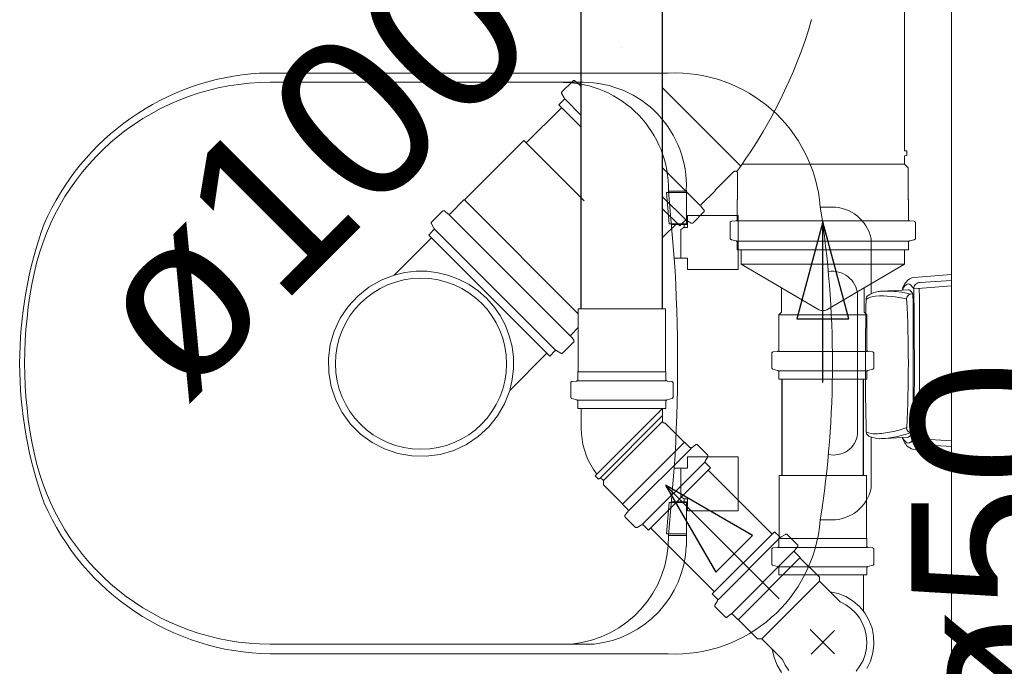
# Model space of a CAD drawing. Header units: millimetres. Extents: x 567 to 934, y -1 to 364.
# Tile 37 of 256: x 611.906 to 613.131, y 45.792 to 46.597. Entities that reach past the tile are written whole.
import ezdxf

# ---------------------------------------------------------------- set-up
doc = ezdxf.new("R2010")
doc.units = ezdxf.units.MM
doc.header["$MEASUREMENT"] = 0
doc.linetypes.add('NULL', pattern=[0])
doc.layers.add('ARQ FINA', color=8, linetype='Continuous')
for name, color, linetype, lineweight in [('CV-Condutos', 14, 'Continuous', 25), ('CV-Sentido conduto', 14, 'Continuous', 30), ('Simbolos', 14, 'Continuous', 20), ('Simbolos_int', 14, 'Continuous', 15), ('TQ-Condutos', 14, 'Continuous', 25), ('TQ-Sentido conduto', 14, 'Continuous', 30), ('TQ-Textos conduto', 7, 'Continuous', 9)]:
    doc.layers.add(name, color=color, linetype=linetype, lineweight=lineweight)
doc.styles.add('Arial', font='arial.ttf')

msp = doc.modelspace()

# ---------------------------------------------------------------- linework, layer by layer
at = {"layer": 'ARQ FINA', "lineweight": 5}
for p, q in [((613.0656, 47.149), (613.0656, 45.249)), ((612.7131, 46.5305), (612.2047, 46.5305)), ((612.2181, 46.519), (612.6074, 46.519)), ((612.711, 46.3818), (612.7358, 46.3818)), ((612.7144, 46.343), (612.711, 46.3818)), ((612.7136, 46.3837), (612.7207, 46.3001)), ((612.7136, 46.3837), (612.7358, 46.3837)), ((612.7358, 46.3848), (612.7358, 46.342)), ((612.9168, 46.3638), (612.9024, 46.3638)), ((612.7371, 46.3383), (612.7371, 46.3533)), ((612.7371, 46.3533), (612.8001, 46.3533)), ((612.8001, 46.3533), (612.8001, 46.2859)), ((612.7175, 46.343), (612.7144, 46.343)), ((612.7172, 46.342), (612.7332, 46.342)), ((612.7175, 46.343), (612.7358, 46.343)), ((612.7327, 46.3381), (612.7288, 46.3359)), ((612.7288, 46.3359), (612.7288, 46.3001)), ((612.7358, 46.342), (612.733, 46.342)), ((612.733, 46.342), (612.733, 46.3383)), ((612.733, 46.3383), (612.7371, 46.3383)), ((612.9656, 46.2558), (612.9656, 46.3244)), ((612.7371, 46.3001), (612.7207, 46.3001)), ((612.7371, 46.2859), (612.7371, 46.3001)), ((612.8001, 46.2859), (612.7371, 46.2859)), ((613.019, 46.276), (613.0656, 46.28)), ((613.0656, 46.2724), (613.0269, 46.2699)), ((612.9774, 46.2589), (613.0047, 46.2604)), ((613.0045, 46.2604), (613.0116, 46.2607)), ((613.0656, 46.2655), (613.0187, 46.2619)), ((612.9489, 46.2549), (612.9489, 46.0814)), ((613.0148, 46.2554), (613.0177, 46.2556)), ((612.9656, 46.0136), (612.9656, 46.0777)), ((613.0048, 46.077), (612.9764, 46.0754)), ((613.0045, 46.0769), (613.0122, 46.0773)), ((613.0177, 46.0832), (613.0154, 46.083)), ((613.0256, 46.0752), (613.0656, 46.0726)), ((613.0656, 46.0657), (613.026, 46.0682)), ((612.7371, 46.0387), (612.7371, 46.0529)), ((612.7371, 46.0529), (612.8001, 46.0529)), ((612.8001, 46.0529), (612.8001, 45.9855)), ((613.0656, 46.0581), (613.0184, 46.0621)), ((612.7136, 45.955), (612.7207, 46.0388)), ((612.7207, 46.0387), (612.7371, 46.0387)), ((612.7288, 46.0029), (612.7288, 46.0388)), ((612.7329, 46.0006), (612.7288, 46.0029)), ((612.7144, 45.9958), (612.711, 45.957)), ((612.7175, 45.9958), (612.7144, 45.9958)), ((612.7172, 45.9968), (612.7344, 45.9968)), ((612.7175, 45.9958), (612.7358, 45.9958)), ((612.7371, 46.0005), (612.733, 46.0005)), ((612.733, 46.0005), (612.733, 45.9968)), ((612.733, 45.9968), (612.7358, 45.9968)), ((612.7358, 45.9968), (612.7358, 45.9417)), ((612.7371, 45.9855), (612.7371, 46.0005)), ((612.8001, 45.9855), (612.7371, 45.9855)), ((612.9024, 45.9743), (612.9168, 45.9743)), ((612.711, 45.957), (612.7358, 45.957)), ((612.7136, 45.955), (612.7358, 45.955)), ((612.6211, 45.8198), (612.2181, 45.8198)), ((612.2179, 45.8076), (612.7131, 45.8076))]:
    msp.add_line(p, q, dxfattribs=at)
for centre, radius, start, end in [((612.2246, 46.2171), 0.314, 93.6172, 156.3827), ((612.7216, 46.3493), 0.1814, 4.5869, 92.6711), ((612.2181, 46.2186), 0.3004, 90, 168), ((612.5805, 46.3859), 0.1331, 359.0349, 89.0913), ((612.6074, 46.3906), 0.1284, 357.4413, 90), ((611.6544, 46.169), 1.2632, 351.1306, 8.8694), ((612.9168, 46.3138), 0.05, 12.2947, 90), ((612.4165, 46.1691), 0.5102, 160.0784, 199.9216), ((610.6843, 46.1695), 2.0406, 356.3241, 3.6703), ((612.9173, 46.2522), 0.0317, 4.9444, 99.0556), ((612.4496, 46.1694), 0.5371, 168, 192), ((613.034, 46.251), 0.0314, 139.7409, 156.2591), ((613.0201, 46.2629), 0.0131, 94.9119, 140.0973), ((612.9793, 46.225), 0.0339, 93.0989, 103.3835), ((612.984, 46.1205), 0.1386, 83.2723, 92.7277), ((613.0207, 46.2539), 0.0174, 130.9886, 158.2947), ((613.0111, 46.2611), 0.00641, 156.2591, 186.3027), ((613.012, 46.264), 0.00408, 49.0114, 130.9886), ((613.0114, 46.2557), 0.00506, 39.6215, 86.9463), ((613.0027, 46.2533), 0.0182, 28.1844, 49.0114), ((612.9896, 46.2377), 0.0333, 32.4839, 39.6215), ((613.0266, 46.2621), 0.00782, 87.7493, 180.9362), ((607.2854, 46.1682), 5.7341, 359.07935, 0.93623), ((602.8414, 46.1693), 10.1846, 359.47044, 0.52389), ((616.5259, 46.1694), 3.5673, 178.7212, 181.3732), ((612.9651, 46.2491), 0.00564, 125.4412, 180.4655), ((612.9725, 46.2299), 0.023, 93.4937, 124.5063), ((612.9778, 46.2313), 0.0274, 103.3835, 125.4412), ((612.979, 46.1237), 0.1294, 76.1701, 93.4937), ((612.987, 46.1456), 0.1133, 75.8134, 83.2723), ((613.016, 46.2493), 0.00624, 101.0044, 178.9956), ((611.4658, 46.169), 1.5462, 357.0381, 2.9778), ((604.6812, 46.1693), 8.337, 359.40781, 0.59251), ((612.9645, 46.2169), 0.1356, 281.2253, 289.611), ((613.0158, 46.0891), 0.00608, 180.4328, 266.2904), ((612.9192, 46.085), 0.0299, 256.8896, 353.1104), ((612.9656, 46.0841), 0.00601, 181.3732, 243.157), ((612.97, 46.104), 0.0226, 242.6002, 272.7747), ((612.9768, 46.1062), 0.0308, 243.157, 269.1856), ((612.9646, 46.2162), 0.1349, 272.7747, 281.2253), ((612.972, 46.1966), 0.1213, 271.8808, 281.6558), ((612.9647, 46.2317), 0.1571, 281.6558, 288.8284), ((613.0144, 46.0775), 0.00966, 183.0829, 206.9248), ((613.0207, 46.0841), 0.0174, 204.1043, 229.0114), ((613.0065, 46.0882), 0.0123, 297.7565, 335.8472), ((613.0027, 46.0846), 0.0182, 310.9886, 331.9845), ((613.0269, 46.0764), 0.00818, 181.8602, 263.7517), ((613.0253, 46.0992), 0.024, 254.1834, 270.6728), ((613.032, 46.0864), 0.0293, 206.9248, 221.0752), ((613.012, 46.074), 0.00408, 229.0114, 310.9886), ((613.0214, 46.0772), 0.0154, 221.0752, 258.7855), ((612.2181, 46.1202), 0.3004, 192, 270), ((612.9168, 46.0243), 0.05, 270, 347.7053), ((612.2233, 46.1199), 0.3124, 203.5162, 268.9974), ((612.7216, 45.9888), 0.1814, 267.3289, 355.4131), ((612.5805, 45.9523), 0.1331, 275.2693, 1.1664), ((612.6074, 45.9475), 0.1284, 276.0994, 357.4413)]:
    msp.add_arc(centre, radius, start, end, dxfattribs=at)
at = {"layer": 'CV-Condutos'}
for p, q in [((612.6049, 46.2371), (612.6049, 47.3737)), ((612.7063, 46.2371), (612.7063, 47.3737)), ((612.8425, 45.9567), (612.763, 46.0362)), ((612.7708, 45.885), (612.6913, 45.9645))]:
    msp.add_line(p, q, dxfattribs=at)
at = {"layer": 'CV-Sentido conduto'}
for p, q in [((612.7099, 46.0176), (612.7724, 45.9093)), ((612.8182, 45.9551), (612.7099, 46.0176)), ((612.7724, 45.9093), (612.8182, 45.9551))]:
    msp.add_line(p, q, dxfattribs=at)
msp.add_lwpolyline([(612.8513, 45.8762), (612.7099, 46.0176)], dxfattribs=at)
at = {"layer": 'Simbolos'}
for p, q in [((613.0072, 46.4339), (613.0072, 46.7287)), ((612.6557, 46.5625), (612.6557, 46.5625)), ((612.581, 46.5072), (612.5944, 46.5206)), ((612.5971, 46.5207), (612.6011, 46.5174)), ((612.6038, 46.5175), (612.6049, 46.5187)), ((612.5807, 46.5048), (612.5838, 46.4996)), ((612.5771, 46.4909), (612.5834, 46.4972)), ((612.6049, 46.4631), (612.5771, 46.4909)), ((612.4596, 46.3726), (612.5336, 46.4466)), ((613.0072, 46.4339), (613.0102, 46.4337)), ((613.0102, 46.4278), (613.0102, 46.4337)), ((613.0072, 46.4275), (613.0102, 46.4278)), ((613.0072, 46.417), (613.0072, 46.4275)), ((612.7715, 46.3847), (612.7945, 46.4077)), ((612.7996, 46.3731), (612.7996, 46.4056)), ((613.0116, 46.4126), (613.0072, 46.417)), ((613.0116, 46.3731), (613.0116, 46.4126)), ((612.7544, 46.3669), (612.7715, 46.384)), ((612.7715, 46.384), (612.7715, 46.3847)), ((612.4418, 46.3555), (612.4589, 46.3726)), ((612.4589, 46.3726), (612.4596, 46.3726)), ((612.7991, 46.3726), (612.7996, 46.3731)), ((612.7991, 46.3484), (612.7991, 46.3726)), ((613.0121, 46.3726), (613.0116, 46.3731)), ((613.0121, 46.3484), (613.0121, 46.3726)), ((612.4191, 46.3452), (612.4324, 46.3586)), ((612.4351, 46.3587), (612.4391, 46.3554)), ((612.7278, 46.3403), (612.7063, 46.3617)), ((612.7441, 46.3442), (612.7575, 46.3576)), ((612.7576, 46.3603), (612.7543, 46.3642)), ((612.7278, 46.3403), (612.734, 46.3466)), ((612.7417, 46.3439), (612.7365, 46.3469)), ((612.7921, 46.346), (612.7973, 46.3464)), ((613.0191, 46.346), (613.0139, 46.3464)), ((612.4152, 46.3289), (612.4214, 46.3352)), ((612.4187, 46.3428), (612.4218, 46.3376)), ((612.7903, 46.3251), (612.7903, 46.344)), ((613.0209, 46.3251), (613.0209, 46.344)), ((612.3723, 46.2791), (612.4186, 46.3254)), ((612.5658, 46.1783), (612.4152, 46.3289)), ((612.7918, 46.3231), (612.7976, 46.3216)), ((612.7991, 46.3107), (612.7991, 46.3196)), ((613.0121, 46.3107), (613.0121, 46.3196)), ((613.0194, 46.3231), (613.0136, 46.3216)), ((613.0121, 46.3107), (612.7991, 46.3107)), ((612.804, 46.2927), (612.804, 46.3107)), ((613.0072, 46.2927), (613.0072, 46.3107)), ((612.804, 46.2927), (612.8993, 46.2365)), ((612.9119, 46.2365), (613.0072, 46.2927)), ((612.8541, 46.2328), (612.8541, 46.2632)), ((612.9571, 46.2328), (612.9571, 46.2632)), ((612.6013, 46.159), (612.6013, 46.2371)), ((612.7099, 46.159), (612.7099, 46.2371)), ((612.8509, 46.2296), (612.8541, 46.2328)), ((612.8509, 46.1859), (612.8509, 46.2296)), ((612.9603, 46.2296), (612.9571, 46.2328)), ((612.9603, 46.1859), (612.9603, 46.2296)), ((612.5924, 46.2049), (612.6013, 46.2138)), ((612.5956, 46.1983), (612.5923, 46.2022)), ((612.5797, 46.1819), (612.5745, 46.1849)), ((612.5821, 46.1822), (612.5955, 46.1955)), ((612.516, 46.1354), (612.5623, 46.1817)), ((612.5658, 46.1783), (612.572, 46.1846)), ((612.842, 46.1639), (612.842, 46.1814)), ((612.8438, 46.1834), (612.8491, 46.1839)), ((612.9674, 46.1834), (612.9621, 46.1839)), ((612.9692, 46.1639), (612.9692, 46.1814)), ((612.8435, 46.162), (612.8494, 46.1604)), ((612.9677, 46.162), (612.9618, 46.1604)), ((612.6009, 46.1586), (612.6013, 46.159)), ((612.6009, 46.1492), (612.6009, 46.1586)), ((612.7103, 46.1586), (612.7099, 46.159)), ((612.7103, 46.1492), (612.7103, 46.1586)), ((612.8509, 46.1497), (612.8509, 46.1584)), ((612.9603, 46.1497), (612.8509, 46.1497)), ((612.9603, 46.1497), (612.9603, 46.1584)), ((612.592, 46.1272), (612.592, 46.1448)), ((612.5938, 46.1468), (612.5991, 46.1472)), ((612.7174, 46.1468), (612.7121, 46.1472)), ((612.7192, 46.1272), (612.7192, 46.1448)), ((612.5935, 46.1253), (612.5994, 46.1237)), ((612.7177, 46.1253), (612.7118, 46.1237)), ((612.6009, 46.1131), (612.6009, 46.1218)), ((612.7103, 46.1131), (612.6009, 46.1131)), ((612.6049, 46.0882), (612.6049, 46.1131)), ((612.7063, 46.0969), (612.7063, 46.1131)), ((612.7103, 46.1131), (612.7103, 46.1218)), ((612.7093, 46.0949), (612.7083, 46.0949)), ((612.7331, 46.0712), (612.7093, 46.0949)), ((612.7337, 46.0712), (612.7331, 46.0712)), ((612.7403, 46.0646), (612.7337, 46.0712)), ((612.747, 46.0678), (612.743, 46.0644)), ((612.7621, 46.0553), (612.7497, 46.0677)), ((612.7625, 46.0529), (612.7594, 46.0476)), ((612.6885, 45.9617), (612.7658, 46.039)), ((612.7658, 46.039), (612.7597, 46.0452)), ((612.6244, 46.0314), (612.6224, 46.0291)), ((612.6266, 46.025), (612.6224, 46.0291)), ((612.6289, 46.0269), (612.6266, 46.025)), ((612.6326, 46.0232), (612.6289, 46.0269)), ((612.8513, 45.9517), (612.8513, 46.0298)), ((612.9599, 45.9517), (612.9599, 46.0298)), ((612.6326, 46.0182), (612.6326, 46.0232)), ((612.6563, 45.9944), (612.6326, 46.0182)), ((612.6563, 45.9938), (612.6563, 45.9944)), ((612.6629, 45.9872), (612.6563, 45.9938)), ((612.6597, 45.9805), (612.6631, 45.9845)), ((612.6722, 45.9654), (612.6598, 45.9778)), ((612.6746, 45.965), (612.6799, 45.9681)), ((612.6885, 45.9617), (612.6823, 45.9678)), ((612.768, 45.8823), (612.8454, 45.9596)), ((612.8454, 45.9596), (612.8515, 45.9535)), ((612.8592, 45.9563), (612.8539, 45.9532)), ((612.8617, 45.9559), (612.874, 45.9435)), ((612.8438, 45.9395), (612.8491, 45.9399)), ((612.8509, 45.9513), (612.8513, 45.9517)), ((612.8509, 45.9419), (612.8509, 45.9513)), ((612.8742, 45.9408), (612.8708, 45.9368)), ((612.9603, 45.9513), (612.9599, 45.9517)), ((612.9603, 45.9419), (612.9603, 45.9513)), ((612.9674, 45.9395), (612.9621, 45.9399)), ((612.842, 45.9199), (612.842, 45.9375)), ((612.8709, 45.9341), (612.8775, 45.9275)), ((612.9692, 45.9199), (612.9692, 45.9375)), ((612.8435, 45.918), (612.8494, 45.9164)), ((612.8775, 45.9275), (612.8775, 45.9269)), ((612.8775, 45.9269), (612.9013, 45.9031)), ((612.9677, 45.918), (612.9618, 45.9164)), ((612.8509, 45.9058), (612.8509, 45.9145)), ((612.9603, 45.9058), (612.8509, 45.9058)), ((612.9013, 45.9031), (612.9013, 45.8981)), ((612.9564, 45.8604), (612.9564, 45.9058)), ((612.9603, 45.9058), (612.9603, 45.9145)), ((612.9013, 45.8981), (612.927, 45.8723)), ((612.768, 45.8823), (612.7741, 45.8761)), ((612.7714, 45.8684), (612.7745, 45.8737)), ((612.7717, 45.866), (612.7841, 45.8536)), ((612.7868, 45.8535), (612.7909, 45.8569)), ((612.7936, 45.8567), (612.8002, 45.8501)), ((612.8002, 45.8501), (612.8007, 45.8501)), ((612.8007, 45.8501), (612.8245, 45.8264)), ((612.8245, 45.8264), (612.8296, 45.8264)), ((612.8296, 45.8264), (612.8553, 45.8006))]:
    msp.add_line(p, q, dxfattribs=at)
for points in [[(612.8459, 46.484), (612.8521, 46.4961), (612.858, 46.5083), (612.8637, 46.5207), (612.869, 46.5331), (612.8741, 46.5457), (612.879, 46.5584), (612.8835, 46.5711), (612.8878, 46.584), (612.8917, 46.597)], [(612.5971, 46.5207), (612.5969, 46.5209), (612.5966, 46.5211), (612.5963, 46.5212), (612.5959, 46.5212), (612.5956, 46.5212), (612.5953, 46.5211), (612.595, 46.521), (612.5947, 46.5208), (612.5944, 46.5206)], [(612.6011, 46.5174), (612.6014, 46.5172), (612.6016, 46.5171), (612.602, 46.517), (612.6023, 46.5169), (612.6026, 46.517), (612.6029, 46.517), (612.6032, 46.5171), (612.6035, 46.5173), (612.6038, 46.5175)], [(612.5811, 46.5072), (612.5809, 46.507), (612.5807, 46.5068), (612.5806, 46.5065), (612.5805, 46.5062), (612.5805, 46.506), (612.5805, 46.5057), (612.5805, 46.5054), (612.5806, 46.5051), (612.5807, 46.5048)], [(612.5834, 46.4972), (612.5836, 46.4974), (612.5838, 46.4976), (612.5839, 46.4979), (612.584, 46.4982), (612.584, 46.4985), (612.584, 46.4988), (612.584, 46.4991), (612.5839, 46.4993), (612.5838, 46.4996)], [(612.7985, 46.4079), (612.8043, 46.416), (612.81, 46.4242), (612.8155, 46.4325), (612.821, 46.4409), (612.8262, 46.4494), (612.8314, 46.4579), (612.8364, 46.4665), (612.8412, 46.4753), (612.8459, 46.484)], [(612.7996, 46.4056), (612.7996, 46.406), (612.7995, 46.4064), (612.7994, 46.4067), (612.7992, 46.4071), (612.799, 46.4074), (612.7987, 46.4077), (612.7984, 46.408), (612.7981, 46.4082), (612.7978, 46.4084), (612.7974, 46.4085), (612.797, 46.4086), (612.7966, 46.4086), (612.7962, 46.4086), (612.7958, 46.4085), (612.7955, 46.4084), (612.7951, 46.4082), (612.7948, 46.408), (612.7945, 46.4077)], [(612.4351, 46.3587), (612.4349, 46.3589), (612.4346, 46.3591), (612.4342, 46.3592), (612.4339, 46.3592), (612.4336, 46.3592), (612.4333, 46.3591), (612.433, 46.359), (612.4327, 46.3588), (612.4324, 46.3586)], [(612.7544, 46.3669), (612.7542, 46.3667), (612.754, 46.3664), (612.7539, 46.3661), (612.7538, 46.3657), (612.7538, 46.3654), (612.7539, 46.3651), (612.7539, 46.3648), (612.7541, 46.3645), (612.7543, 46.3642)], [(612.7575, 46.3576), (612.7577, 46.3578), (612.7579, 46.3581), (612.758, 46.3584), (612.7581, 46.3587), (612.7581, 46.3591), (612.758, 46.3594), (612.7579, 46.3597), (612.7578, 46.36), (612.7576, 46.3603)], [(612.4191, 46.3452), (612.4189, 46.345), (612.4187, 46.3448), (612.4186, 46.3445), (612.4185, 46.3442), (612.4185, 46.3439), (612.4185, 46.3437), (612.4185, 46.3434), (612.4186, 46.3431), (612.4187, 46.3428)], [(612.4391, 46.3554), (612.4394, 46.3552), (612.4397, 46.3551), (612.44, 46.355), (612.4403, 46.3549), (612.4406, 46.355), (612.4409, 46.355), (612.4413, 46.3551), (612.4415, 46.3553), (612.4418, 46.3555)], [(612.7365, 46.3469), (612.7362, 46.347), (612.7359, 46.3471), (612.7356, 46.3471), (612.7354, 46.3472), (612.7351, 46.3471), (612.7348, 46.347), (612.7345, 46.3469), (612.7343, 46.3468), (612.7341, 46.3466)], [(612.7417, 46.3439), (612.742, 46.3437), (612.7422, 46.3436), (612.7425, 46.3436), (612.7428, 46.3436), (612.7431, 46.3436), (612.7434, 46.3437), (612.7437, 46.3438), (612.7439, 46.344), (612.7441, 46.3442)], [(612.7921, 46.3459), (612.7918, 46.3459), (612.7915, 46.3458), (612.7912, 46.3456), (612.791, 46.3454), (612.7907, 46.3452), (612.7905, 46.3449), (612.7904, 46.3446), (612.7903, 46.3443), (612.7903, 46.344)], [(612.7973, 46.3464), (612.7976, 46.3465), (612.7979, 46.3466), (612.7982, 46.3467), (612.7985, 46.3469), (612.7987, 46.3472), (612.7989, 46.3474), (612.799, 46.3477), (612.7991, 46.3481), (612.7991, 46.3484)], [(613.0121, 46.3484), (613.0121, 46.3481), (613.0122, 46.3477), (613.0123, 46.3474), (613.0125, 46.3472), (613.0127, 46.3469), (613.013, 46.3467), (613.0133, 46.3466), (613.0136, 46.3465), (613.0139, 46.3464)], [(613.0209, 46.344), (613.0209, 46.3443), (613.0208, 46.3446), (613.0206, 46.3449), (613.0205, 46.3452), (613.0202, 46.3454), (613.02, 46.3456), (613.0197, 46.3458), (613.0194, 46.3459), (613.0191, 46.3459)], [(612.4214, 46.3352), (612.4216, 46.3354), (612.4218, 46.3356), (612.4219, 46.3359), (612.422, 46.3362), (612.422, 46.3365), (612.422, 46.3368), (612.422, 46.337), (612.4219, 46.3373), (612.4218, 46.3376)], [(612.7903, 46.3251), (612.7903, 46.3248), (612.7904, 46.3245), (612.7905, 46.3242), (612.7906, 46.324), (612.7908, 46.3237), (612.791, 46.3235), (612.7913, 46.3234), (612.7915, 46.3232), (612.7918, 46.3231)], [(612.7991, 46.3196), (612.7991, 46.3199), (612.799, 46.3202), (612.7989, 46.3205), (612.7988, 46.3207), (612.7986, 46.3209), (612.7984, 46.3211), (612.7982, 46.3213), (612.7979, 46.3215), (612.7976, 46.3215)], [(613.0136, 46.3215), (613.0133, 46.3215), (613.013, 46.3213), (613.0128, 46.3211), (613.0126, 46.3209), (613.0124, 46.3207), (613.0123, 46.3205), (613.0122, 46.3202), (613.0121, 46.3199), (613.0121, 46.3196)], [(613.0194, 46.3231), (613.0197, 46.3232), (613.0199, 46.3234), (613.0202, 46.3235), (613.0204, 46.3237), (613.0206, 46.324), (613.0207, 46.3242), (613.0208, 46.3245), (613.0209, 46.3248), (613.0209, 46.3251)], [(612.516, 46.1354), (612.5192, 46.1489), (612.5207, 46.1626), (612.5207, 46.1764), (612.5189, 46.1901), (612.5155, 46.2035), (612.5106, 46.2164), (612.5042, 46.2286), (612.4963, 46.2399), (612.4871, 46.2503), (612.4768, 46.2594), (612.4655, 46.2673), (612.4532, 46.2737), (612.4404, 46.2787), (612.427, 46.282), (612.4133, 46.2838), (612.3995, 46.2839), (612.3857, 46.2823), (612.3723, 46.2791)], [(612.3723, 46.2791), (612.3559, 46.2728), (612.3406, 46.264), (612.3269, 46.253), (612.315, 46.24), (612.3052, 46.2254), (612.2977, 46.2094), (612.2928, 46.1925), (612.2905, 46.1751), (612.2909, 46.1575), (612.2939, 46.1402), (612.2996, 46.1235), (612.3077, 46.1079), (612.3181, 46.0937), (612.3305, 46.0812), (612.3447, 46.0708), (612.3604, 46.0627), (612.377, 46.057), (612.3944, 46.054), (612.412, 46.0536), (612.4294, 46.0559), (612.4463, 46.0609), (612.4623, 46.0683), (612.4769, 46.0781), (612.4899, 46.09), (612.5009, 46.1038), (612.5096, 46.119), (612.516, 46.1354)], [(612.8993, 46.2365), (612.9006, 46.2358), (612.902, 46.2353), (612.9034, 46.2349), (612.9049, 46.2348), (612.9063, 46.2348), (612.9078, 46.2349), (612.9092, 46.2353), (612.9106, 46.2358), (612.9119, 46.2365)], [(612.5924, 46.2049), (612.5922, 46.2047), (612.592, 46.2044), (612.5919, 46.2041), (612.5918, 46.2037), (612.5918, 46.2034), (612.5919, 46.2031), (612.5919, 46.2028), (612.5921, 46.2025), (612.5923, 46.2022)], [(612.5955, 46.1955), (612.5957, 46.1958), (612.5959, 46.1961), (612.596, 46.1964), (612.5961, 46.1967), (612.5961, 46.197), (612.596, 46.1974), (612.5959, 46.1977), (612.5958, 46.198), (612.5956, 46.1982)], [(612.5745, 46.1849), (612.5742, 46.185), (612.5739, 46.1851), (612.5736, 46.1851), (612.5733, 46.1851), (612.5731, 46.1851), (612.5728, 46.185), (612.5725, 46.1849), (612.5723, 46.1848), (612.572, 46.1846)], [(612.8491, 46.1839), (612.8494, 46.1839), (612.8497, 46.184), (612.85, 46.1842), (612.8503, 46.1844), (612.8505, 46.1847), (612.8507, 46.1849), (612.8508, 46.1852), (612.8509, 46.1855), (612.8509, 46.1859)], [(612.9603, 46.1859), (612.9603, 46.1855), (612.9604, 46.1852), (612.9605, 46.1849), (612.9607, 46.1847), (612.961, 46.1844), (612.9612, 46.1842), (612.9615, 46.184), (612.9618, 46.1839), (612.9621, 46.1839)], [(612.5797, 46.1819), (612.58, 46.1817), (612.5802, 46.1817), (612.5805, 46.1816), (612.5808, 46.1816), (612.5811, 46.1816), (612.5814, 46.1817), (612.5817, 46.1818), (612.5819, 46.182), (612.5821, 46.1822)], [(612.8438, 46.1834), (612.8435, 46.1834), (612.8432, 46.1832), (612.8429, 46.1831), (612.8427, 46.1829), (612.8424, 46.1826), (612.8422, 46.1824), (612.8421, 46.1821), (612.842, 46.1817), (612.842, 46.1814)], [(612.9692, 46.1814), (612.9692, 46.1817), (612.9691, 46.1821), (612.969, 46.1824), (612.9688, 46.1826), (612.9686, 46.1829), (612.9683, 46.1831), (612.968, 46.1832), (612.9677, 46.1834), (612.9674, 46.1834)], [(612.842, 46.1639), (612.842, 46.1636), (612.8421, 46.1633), (612.8422, 46.1631), (612.8423, 46.1628), (612.8425, 46.1626), (612.8427, 46.1624), (612.843, 46.1622), (612.8432, 46.1621), (612.8435, 46.162)], [(612.8509, 46.1584), (612.8509, 46.1587), (612.8508, 46.159), (612.8507, 46.1593), (612.8506, 46.1595), (612.8504, 46.1598), (612.8502, 46.16), (612.85, 46.1601), (612.8497, 46.1603), (612.8494, 46.1604)], [(612.9618, 46.1604), (612.9615, 46.1603), (612.9613, 46.1601), (612.961, 46.16), (612.9608, 46.1598), (612.9606, 46.1595), (612.9605, 46.1593), (612.9604, 46.159), (612.9603, 46.1587), (612.9603, 46.1584)], [(612.9677, 46.162), (612.968, 46.1621), (612.9683, 46.1622), (612.9685, 46.1624), (612.9687, 46.1626), (612.9689, 46.1628), (612.969, 46.1631), (612.9691, 46.1633), (612.9692, 46.1636), (612.9692, 46.1639)], [(612.5991, 46.1472), (612.5994, 46.1473), (612.5997, 46.1474), (612.6, 46.1476), (612.6003, 46.1478), (612.6005, 46.148), (612.6007, 46.1483), (612.6008, 46.1486), (612.6009, 46.1489), (612.6009, 46.1492)], [(612.7103, 46.1492), (612.7103, 46.1489), (612.7104, 46.1486), (612.7105, 46.1483), (612.7107, 46.148), (612.711, 46.1478), (612.7112, 46.1476), (612.7115, 46.1474), (612.7118, 46.1473), (612.7121, 46.1472)], [(612.5938, 46.1468), (612.5935, 46.1467), (612.5932, 46.1466), (612.5929, 46.1464), (612.5927, 46.1462), (612.5924, 46.146), (612.5922, 46.1457), (612.5921, 46.1454), (612.592, 46.1451), (612.592, 46.1448)], [(612.7192, 46.1448), (612.7192, 46.1451), (612.7191, 46.1454), (612.719, 46.1457), (612.7188, 46.146), (612.7186, 46.1462), (612.7183, 46.1464), (612.718, 46.1466), (612.7177, 46.1467), (612.7174, 46.1468)], [(612.592, 46.1272), (612.592, 46.127), (612.5921, 46.1267), (612.5922, 46.1264), (612.5923, 46.1261), (612.5925, 46.1259), (612.5927, 46.1257), (612.593, 46.1255), (612.5932, 46.1254), (612.5935, 46.1253)], [(612.6009, 46.1218), (612.6009, 46.1221), (612.6008, 46.1224), (612.6007, 46.1226), (612.6006, 46.1229), (612.6004, 46.1231), (612.6002, 46.1233), (612.6, 46.1235), (612.5997, 46.1236), (612.5994, 46.1237)], [(612.7118, 46.1237), (612.7115, 46.1236), (612.7113, 46.1235), (612.711, 46.1233), (612.7108, 46.1231), (612.7106, 46.1229), (612.7105, 46.1226), (612.7104, 46.1224), (612.7103, 46.1221), (612.7103, 46.1218)], [(612.7177, 46.1253), (612.718, 46.1254), (612.7183, 46.1255), (612.7185, 46.1257), (612.7187, 46.1259), (612.7189, 46.1261), (612.719, 46.1264), (612.7191, 46.1267), (612.7192, 46.127), (612.7192, 46.1272)], [(612.6049, 46.0882), (612.6052, 46.0814), (612.606, 46.0747), (612.6072, 46.068), (612.609, 46.0615), (612.6112, 46.055), (612.6138, 46.0488), (612.6169, 46.0428), (612.6204, 46.037), (612.6244, 46.0314)], [(612.7063, 46.0969), (612.7063, 46.0966), (612.7064, 46.0963), (612.7066, 46.0959), (612.7068, 46.0957), (612.707, 46.0954), (612.7073, 46.0952), (612.7076, 46.0951), (612.708, 46.095), (612.7083, 46.0949)], [(612.7403, 46.0646), (612.7405, 46.0644), (612.7408, 46.0642), (612.7411, 46.0641), (612.7415, 46.064), (612.7418, 46.064), (612.7421, 46.064), (612.7424, 46.0641), (612.7427, 46.0643), (612.743, 46.0644)], [(612.7497, 46.0677), (612.7495, 46.0679), (612.7492, 46.0681), (612.7489, 46.0682), (612.7486, 46.0683), (612.7482, 46.0683), (612.7479, 46.0682), (612.7476, 46.0682), (612.7473, 46.068), (612.747, 46.0678)], [(612.7624, 46.0529), (612.7626, 46.0532), (612.7627, 46.0534), (612.7627, 46.0537), (612.7627, 46.054), (612.7627, 46.0543), (612.7626, 46.0546), (612.7625, 46.0549), (612.7623, 46.0551), (612.7621, 46.0553)], [(612.7594, 46.0476), (612.7593, 46.0473), (612.7592, 46.047), (612.7591, 46.0468), (612.7591, 46.0465), (612.7592, 46.0462), (612.7592, 46.0459), (612.7593, 46.0456), (612.7595, 46.0454), (612.7597, 46.0452)], [(612.6597, 45.9805), (612.6595, 45.9802), (612.6593, 45.9799), (612.6593, 45.9796), (612.6592, 45.9793), (612.6592, 45.9789), (612.6593, 45.9786), (612.6594, 45.9783), (612.6596, 45.978), (612.6598, 45.9778)], [(612.6631, 45.9845), (612.6632, 45.9848), (612.6634, 45.9851), (612.6635, 45.9854), (612.6635, 45.9857), (612.6635, 45.986), (612.6634, 45.9864), (612.6633, 45.9867), (612.6631, 45.987), (612.6629, 45.9872)], [(612.6722, 45.9654), (612.6724, 45.9652), (612.6726, 45.965), (612.6729, 45.9649), (612.6732, 45.9648), (612.6735, 45.9648), (612.6738, 45.9648), (612.6741, 45.9648), (612.6743, 45.9649), (612.6746, 45.9651)], [(612.6823, 45.9678), (612.6821, 45.968), (612.6819, 45.9682), (612.6816, 45.9683), (612.6813, 45.9683), (612.681, 45.9684), (612.6807, 45.9684), (612.6805, 45.9683), (612.6802, 45.9682), (612.6799, 45.9681)], [(612.8515, 45.9535), (612.8517, 45.9533), (612.852, 45.9531), (612.8522, 45.953), (612.8525, 45.9529), (612.8528, 45.9529), (612.8531, 45.9529), (612.8534, 45.9529), (612.8537, 45.953), (612.8539, 45.9532)], [(612.8617, 45.9559), (612.8614, 45.9561), (612.8612, 45.9563), (612.8609, 45.9564), (612.8607, 45.9565), (612.8604, 45.9565), (612.8601, 45.9565), (612.8598, 45.9565), (612.8595, 45.9564), (612.8592, 45.9562)], [(612.8491, 45.9399), (612.8494, 45.94), (612.8497, 45.9401), (612.85, 45.9402), (612.8503, 45.9404), (612.8505, 45.9407), (612.8507, 45.941), (612.8508, 45.9413), (612.8509, 45.9416), (612.8509, 45.9419)], [(612.8742, 45.9408), (612.8744, 45.9411), (612.8745, 45.9414), (612.8746, 45.9417), (612.8746, 45.942), (612.8746, 45.9424), (612.8746, 45.9427), (612.8744, 45.943), (612.8743, 45.9433), (612.8741, 45.9435)], [(612.9603, 45.9419), (612.9603, 45.9416), (612.9604, 45.9413), (612.9605, 45.941), (612.9607, 45.9407), (612.961, 45.9404), (612.9612, 45.9402), (612.9615, 45.9401), (612.9618, 45.94), (612.9621, 45.9399)], [(612.8438, 45.9394), (612.8435, 45.9394), (612.8432, 45.9393), (612.8429, 45.9391), (612.8427, 45.9389), (612.8424, 45.9387), (612.8422, 45.9384), (612.8421, 45.9381), (612.842, 45.9378), (612.842, 45.9375)], [(612.8708, 45.9368), (612.8706, 45.9365), (612.8705, 45.9362), (612.8704, 45.9359), (612.8703, 45.9356), (612.8703, 45.9352), (612.8704, 45.9349), (612.8705, 45.9346), (612.8707, 45.9343), (612.8709, 45.9341)], [(612.9692, 45.9375), (612.9692, 45.9378), (612.9691, 45.9381), (612.969, 45.9384), (612.9688, 45.9387), (612.9686, 45.9389), (612.9683, 45.9391), (612.968, 45.9393), (612.9677, 45.9394), (612.9674, 45.9394)], [(612.842, 45.9199), (612.842, 45.9196), (612.8421, 45.9194), (612.8422, 45.9191), (612.8423, 45.9188), (612.8425, 45.9186), (612.8427, 45.9184), (612.843, 45.9182), (612.8432, 45.9181), (612.8435, 45.918)], [(612.8509, 45.9145), (612.8509, 45.9148), (612.8508, 45.915), (612.8507, 45.9153), (612.8506, 45.9156), (612.8504, 45.9158), (612.8502, 45.916), (612.85, 45.9162), (612.8497, 45.9163), (612.8494, 45.9164)], [(612.9618, 45.9164), (612.9615, 45.9163), (612.9613, 45.9162), (612.961, 45.916), (612.9608, 45.9158), (612.9606, 45.9156), (612.9605, 45.9153), (612.9604, 45.915), (612.9603, 45.9148), (612.9603, 45.9145)], [(612.9677, 45.918), (612.968, 45.9181), (612.9683, 45.9182), (612.9685, 45.9184), (612.9687, 45.9186), (612.9689, 45.9188), (612.969, 45.9191), (612.9691, 45.9194), (612.9692, 45.9196), (612.9692, 45.9199)], [(612.7714, 45.8684), (612.7713, 45.8681), (612.7712, 45.8679), (612.7712, 45.8676), (612.7712, 45.8673), (612.7712, 45.867), (612.7713, 45.8667), (612.7714, 45.8664), (612.7715, 45.8662), (612.7717, 45.866)], [(612.7745, 45.8737), (612.7746, 45.874), (612.7747, 45.8742), (612.7747, 45.8745), (612.7747, 45.8748), (612.7747, 45.8751), (612.7746, 45.8754), (612.7745, 45.8757), (612.7744, 45.8759), (612.7742, 45.8761)], [(612.9471, 45.7862), (612.9518, 45.7925), (612.9556, 45.7995), (612.9583, 45.8069), (612.9599, 45.8147), (612.9604, 45.8226), (612.9597, 45.8305), (612.9579, 45.8382), (612.955, 45.8456), (612.9511, 45.8524), (612.9462, 45.8587), (612.9405, 45.8641), (612.9341, 45.8687), (612.927, 45.8723)], [(612.7936, 45.8567), (612.7933, 45.8569), (612.793, 45.8571), (612.7927, 45.8572), (612.7924, 45.8573), (612.7921, 45.8573), (612.7917, 45.8573), (612.7914, 45.8572), (612.7911, 45.857), (612.7909, 45.8568)], [(612.7841, 45.8536), (612.7844, 45.8534), (612.7846, 45.8532), (612.785, 45.8531), (612.7853, 45.853), (612.7856, 45.853), (612.7859, 45.853), (612.7862, 45.8531), (612.7865, 45.8533), (612.7868, 45.8535)], [(612.8553, 45.8006), (612.8589, 45.7936), (612.8635, 45.7871)]]:
    msp.add_lwpolyline(points, dxfattribs=at)
at = {"layer": 'Simbolos_int'}
for p, q in [((612.6049, 46.5138), (612.6025, 46.5162)), ((612.7063, 46.512), (612.8035, 46.4148)), ((612.6049, 46.4779), (612.5845, 46.4983)), ((612.6085, 46.3717), (612.5336, 46.4466)), ((612.7531, 46.3656), (612.7063, 46.4124)), ((612.805, 46.417), (613.0072, 46.417)), ((612.6013, 46.2309), (612.4596, 46.3726)), ((612.7351, 46.3477), (612.7063, 46.3765)), ((612.5911, 46.2036), (612.4405, 46.3542)), ((613.0121, 46.3466), (612.7991, 46.3466)), ((612.5731, 46.1856), (612.4225, 46.3363)), ((612.5623, 46.1817), (612.4186, 46.3254)), ((613.0121, 46.3212), (612.7991, 46.3212)), ((612.804, 46.2927), (613.0072, 46.2927)), ((612.7099, 46.2371), (612.6013, 46.2371)), ((612.9603, 46.2296), (612.8509, 46.2296)), ((612.9603, 46.184), (612.8509, 46.184)), ((612.7103, 46.1586), (612.6009, 46.1586)), ((612.9603, 46.16), (612.8509, 46.16)), ((612.7103, 46.1474), (612.6009, 46.1474)), ((612.7103, 46.1233), (612.6009, 46.1233)), ((612.7063, 46.1131), (612.6049, 46.1131)), ((612.6244, 46.0314), (612.706, 46.1131)), ((612.6289, 46.0269), (612.7063, 46.1043)), ((612.6326, 46.0232), (612.7063, 46.097)), ((612.6563, 45.9938), (612.7337, 46.0712)), ((612.6642, 45.9859), (612.7416, 46.0633)), ((612.6812, 45.9689), (612.7586, 46.0463)), ((612.9599, 46.0298), (612.8513, 46.0298)), ((612.7752, 45.875), (612.8526, 45.9524)), ((612.9603, 45.9513), (612.8509, 45.9513)), ((612.9603, 45.9401), (612.8509, 45.9401)), ((612.7923, 45.858), (612.8696, 45.9354)), ((612.8775, 45.9275), (612.8002, 45.8501)), ((612.9603, 45.916), (612.8509, 45.916)), ((612.9564, 45.9058), (612.8987, 45.9058)), ((612.9013, 45.8981), (612.8296, 45.8264)), ((612.9057, 45.822), (612.8897, 45.8379)), ((612.8897, 45.8379), (612.9202, 45.8075)), ((612.891, 45.8073), (612.9202, 45.8365))]:
    msp.add_line(p, q, dxfattribs=at)
for points in [[(612.9603, 45.7893), (612.9649, 45.7987), (612.9679, 45.8087), (612.9692, 45.8191), (612.9688, 45.8295), (612.9668, 45.8397), (612.963, 45.8495), (612.9578, 45.8585), (612.9511, 45.8665), (612.9432, 45.8733), (612.9343, 45.8788), (612.9246, 45.8827), (612.9144, 45.885)], [(612.8427, 45.8133), (612.845, 45.8031), (612.8489, 45.7934), (612.8543, 45.7845)]]:
    msp.add_lwpolyline(points, dxfattribs=at)
msp.add_circle((612.4056, 46.1687), 0.1065, dxfattribs=at)
at = {"layer": 'TQ-Condutos'}
for p, q in [((612.5367, 46.4435), (612.5806, 46.4874)), ((612.7063, 46.3258), (612.7243, 46.3437)), ((612.8549, 46.0298), (612.8549, 46.1497)), ((612.9563, 46.0298), (612.9563, 46.1497))]:
    msp.add_line(p, q, dxfattribs=at)
at = {"layer": 'TQ-Sentido conduto'}
for p, q in [((612.9056, 46.3453), (612.8733, 46.2246)), ((612.938, 46.2246), (612.9056, 46.3453)), ((612.8733, 46.2246), (612.938, 46.2246))]:
    msp.add_line(p, q, dxfattribs=at)
msp.add_lwpolyline([(612.9056, 46.1453), (612.9056, 46.3453)], dxfattribs=at)

# ---------------------------------------------------------------- texts
at = {"layer": 'TQ-Textos conduto', "linetype": 'NULL', "char_height": 0.2, "attachment_point": 8, "line_spacing_factor": 0.6, "style": 'Arial'}
for s, insert, width, rotation in [('ø100', (612.3384, 46.3394), 1.273476, 45.0001), ('ø50', (613.2211, 45.9326), 0.962805, 90.0002)]:
    msp.add_mtext(s, dxfattribs=dict(at, insert=insert, width=width, rotation=rotation))

doc.saveas('drawing.dxf')
